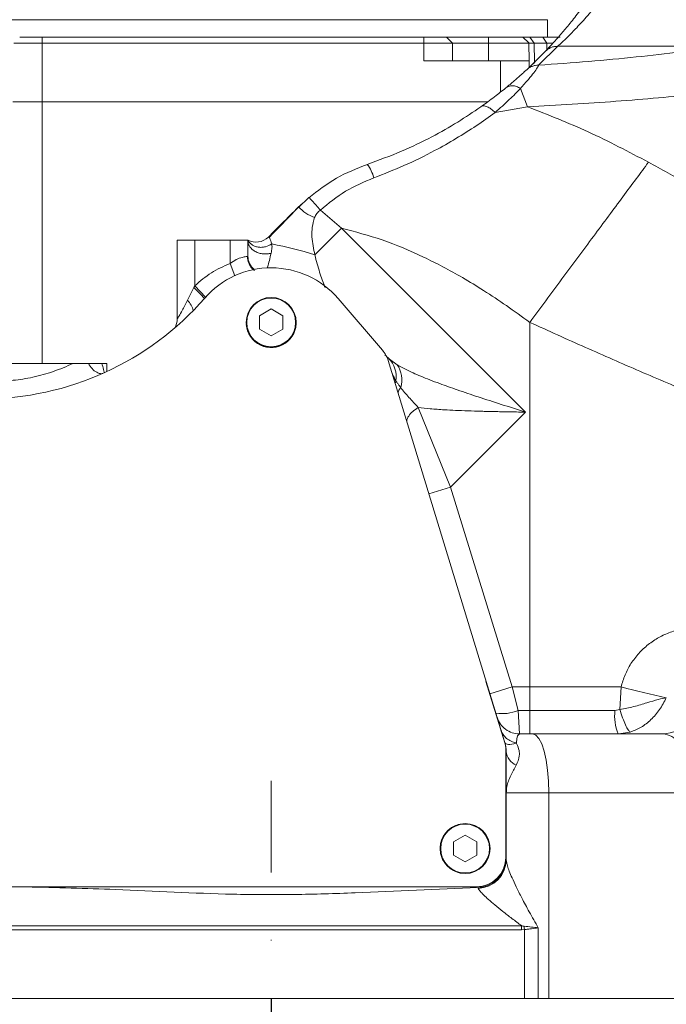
# Model space of a CAD drawing. Header units: millimetres. Extents: x -46 to 5160, y -5105 to -1541.
# Tile 5 of 104: x 763 to 873, y -3402 to -3235. Entities that reach past the tile are written whole.
import ezdxf

# ---------------------------------------------------------------- set-up
doc = ezdxf.new("R2010")
doc.units = ezdxf.units.MM
doc.header["$LTSCALE"] = 0.3175
doc.linetypes.add('ACAD_ISO10W100', pattern=[18, 12, -3, 0, -3])
for name, color, linetype, lineweight in [('1轮廓实线层', 7, 'Continuous', 18), ('7标注层', 4, 'Continuous', 13), ('中心线', 4, 'ACAD_ISO10W100', 20)]:
    doc.layers.add(name, color=color, linetype=linetype, lineweight=lineweight)
doc.styles.add('标准汉字', font='gbenor.shx', dxfattribs={"bigfont": 'gbcbig.shx'})
doc.dimstyles.new('M1：1.5', dxfattribs={"dimscale": 1.5, "dimtxt": 3.5, "dimasz": 2.5, "dimexe": 2, "dimexo": 0, "dimgap": 1.5, "dimtad": 1, "dimdec": 4, "dimdsep": 46, "dimtxsty": '标准汉字', "dimcen": 5, "dimdle": 5, "dimclrd": 1, "dimclre": 1, "dimclrt": 256, "dimadec": 4, "dimazin": 2, "dimtfac": 1, "dimtdec": 4, "dimtmove": 0, "dimatfit": 3, "dimfxl": 1, "dimtolj": 1, "dimarcsym": 0})
doc.dimstyles.new('M1：10', dxfattribs={"dimscale": 10, "dimtxt": 3.5, "dimasz": 2.5, "dimexe": 2, "dimexo": 0, "dimgap": 1.5, "dimtad": 1, "dimdec": 4, "dimdsep": 46, "dimtxsty": '标准汉字', "dimcen": 5, "dimdle": 5, "dimclrd": 1, "dimclre": 1, "dimclrt": 256, "dimadec": 4, "dimazin": 2, "dimtfac": 1, "dimtdec": 4, "dimtmove": 0, "dimatfit": 3, "dimfxl": 1, "dimtolj": 1, "dimarcsym": 0})

# ---------------------------------------------------------------- blocks, each defined once
blk = doc.blocks.new('*D3')
at = {"layer": '7标注层', "color": 1, "lineweight": -2, "ltscale": 12, "transparency": 16777216}
for p, q in [((2294.32, -3098.45), (2294.32, -3828.98)), ((805.65, -3585.71), (805.65, -3828.98)), ((830.65, -3808.98), (2269.32, -3808.98))]:
    blk.add_line(p, q, dxfattribs=at)
at = {"layer": '7标注层', "color": 1, "transparency": 16777216}
for points in [[(830.65, -3804.81), (830.65, -3813.14), (805.65, -3808.98)], [(2269.32, -3813.14), (2269.32, -3804.81), (2294.32, -3808.98)]]:
    blk.add_solid(points, dxfattribs=at)
at = {"layer": 'Defpoints', "color": 0, "transparency": 16777216}
for p in [(2294.32, -3098.45), (805.65, -3585.71), (2294.32, -3808.98)]:
    blk.add_point(p, dxfattribs=at)
at = {"layer": '7标注层', "transparency": 16777216, "insert": (1549.99, -3776.48), "char_height": 35, "attachment_point": 5, "style": '标准汉字'}
blk.add_mtext('\\A1;1488.7', dxfattribs=at)
blk = doc.blocks.new('*D5')
at = {"layer": '7标注层', "color": 1, "lineweight": -2, "ltscale": 12, "transparency": 16777216}
for p, q in [((892.65, -3116.07), (405.91, -3116.07)), ((425.91, -3551.07), (425.91, -3141.07)), ((678.32, -3576.07), (405.91, -3576.07))]:
    blk.add_line(p, q, dxfattribs=at)
at = {"layer": '7标注层', "color": 1, "transparency": 16777216}
for points in [[(430.08, -3141.07), (421.74, -3141.07), (425.91, -3116.07)], [(421.74, -3551.07), (430.08, -3551.07), (425.91, -3576.07)]]:
    blk.add_solid(points, dxfattribs=at)
at = {"layer": 'Defpoints', "color": 0, "transparency": 16777216}
for p in [(425.91, -3116.07), (892.65, -3116.07), (678.32, -3576.07)]:
    blk.add_point(p, dxfattribs=at)
at = {"layer": '7标注层', "transparency": 16777216, "insert": (393.41, -3346.07), "char_height": 35, "attachment_point": 5, "rotation": 90, "style": '标准汉字'}
blk.add_mtext('\\A1;460', dxfattribs=at)
blk = doc.blocks.new('*D19')
at = {"layer": '7标注层', "color": 1, "lineweight": -2, "ltscale": 12, "transparency": 16777216}
for p, q in [((960.65, -3116.07), (960.65, -3667.39)), ((805.65, -3401.07), (805.65, -3667.39)), ((830.65, -3647.39), (935.65, -3647.39))]:
    blk.add_line(p, q, dxfattribs=at)
at = {"layer": '7标注层', "color": 1, "transparency": 16777216}
for points in [[(830.65, -3643.22), (830.65, -3651.55), (805.65, -3647.39)], [(935.65, -3651.55), (935.65, -3643.22), (960.65, -3647.39)]]:
    blk.add_solid(points, dxfattribs=at)
at = {"layer": 'Defpoints', "color": 0, "transparency": 16777216}
for p in [(960.65, -3116.07), (805.65, -3401.07), (960.65, -3647.39)]:
    blk.add_point(p, dxfattribs=at)
at = {"layer": '7标注层', "transparency": 16777216, "insert": (883.15, -3614.89), "char_height": 35, "attachment_point": 5, "style": '标准汉字', "bg_fill": 3, "box_fill_scale": 1.1, "bg_fill_color": 257, "bg_fill_transparency": 0}
blk.add_mtext('\\A1;155', dxfattribs=at)

msp = doc.modelspace()

# ---------------------------------------------------------------- linework, layer by layer
at = {"layer": '1轮廓实线层', "linetype": 'Continuous', "ltscale": 12}
for p, q in [((852.6504, -3237.59142), (852.6504, -3234.56642)), ((831.65043, -3237.56641), (766.65043, -3237.56642)), ((766.65043, -3237.56642), (766.65043, -3238.56627)), ((831.65043, -3238.56627), (831.65043, -3237.56643)), ((835.45843, -3237.56643), (836.47587, -3238.56627)), ((842.65043, -3237.56641), (842.65043, -3238.56627)), ((848.47379, -3237.56642), (842.65043, -3237.56642)), ((848.47379, -3237.56641), (849.4749, -3238.5098)), ((849.68623, -3237.56642), (850.40568, -3238.56626)), ((851.85275, -3237.56642), (849.68623, -3237.56642)), ((851.85275, -3237.56641), (852.5722, -3238.56626)), ((766.65043, -3238.56627), (766.65043, -3248.56241)), ((831.65043, -3238.56627), (766.65043, -3238.56627)), ((831.65043, -3241.56642), (831.65043, -3238.56627)), ((836.47587, -3238.56627), (836.52824, -3241.56642)), ((842.65043, -3238.56627), (842.65043, -3241.56642)), ((849.47571, -3238.56627), (842.65043, -3238.56627)), ((849.47489, -3238.50981), (849.47587, -3238.56626)), ((849.52824, -3241.56642), (849.47587, -3238.56626)), ((850.40568, -3238.56625), (850.44539, -3241.78329)), ((850.40568, -3238.56627), (852.5722, -3238.56627)), ((851.16814, -3242.30682), (854.43989, -3239.09095)), ((852.57223, -3238.56626), (852.58568, -3239.65572)), ((854.43989, -3239.09095), (882.28024, -3239.09095)), ((852.27491, -3239.98501), (849.129, -3243.07719)), ((831.65043, -3241.56642), (844.65043, -3241.56642)), ((844.65043, -3241.56642), (844.65043, -3246.8991)), ((849.52824, -3241.56642), (849.54743, -3242.6659)), ((850.28198, -3242.08914), (850.63541, -3241.64185)), ((849.26008, -3249.37866), (848.08372, -3246.24585)), ((766.65043, -3248.56442), (766.65043, -3293.06642)), ((842.4551, -3248.56442), (766.65043, -3248.56442)), ((849.26007, -3249.37867), (843.76448, -3250.36143)), ((811.10736, -3265.72598), (810.20463, -3266.53113)), ((812.06884, -3264.81452), (810.29474, -3266.49633)), ((814.0125, -3266.94781), (817.61972, -3270.02056)), ((813.07609, -3274.56419), (817.61972, -3270.02056)), ((817.61972, -3270.02056), (848.92756, -3301.3284)), ((789.65043, -3272.06642), (789.65043, -3285.48449)), ((792.65043, -3272.06642), (789.65043, -3272.06642)), ((792.65043, -3279.8303), (792.65043, -3272.06642)), ((798.65043, -3272.06642), (792.65043, -3272.06642)), ((798.65043, -3276.03327), (798.65043, -3272.06642)), ((801.65043, -3272.06642), (798.65043, -3272.06642)), ((801.65043, -3274.73468), (801.65043, -3272.06642)), ((801.65043, -3272.06642), (801.65043, -3272.06642)), ((798.65043, -3276.03327), (799.44829, -3278.11701)), ((801.70097, -3275.2708), (801.64745, -3274.7595)), ((791.4121, -3282.30044), (792.5047, -3280.11523)), ((792.5047, -3280.11523), (792.65043, -3279.8303)), ((794.48879, -3281.75386), (792.65043, -3279.8303)), ((824.56642, -3290.77161), (817.02667, -3281.99818)), ((805.65043, -3283.77642), (803.66723, -3284.92142)), ((807.63363, -3284.92142), (805.65043, -3283.77642)), ((803.66723, -3284.92142), (803.66723, -3287.21142)), ((807.63363, -3287.21142), (807.63363, -3284.92142)), ((849.65043, -3286.05248), (849.65043, -3348.06642)), ((803.66723, -3287.21142), (805.65043, -3288.35642)), ((805.65043, -3288.35642), (807.63363, -3287.21142)), ((825.21957, -3291.76697), (825.01081, -3291.55378)), ((825.65464, -3292.19761), (825.46932, -3292.0123)), ((845.36208, -3357.35182), (825.55586, -3292.56861)), ((825.80941, -3292.31386), (825.65464, -3292.19761)), ((827.06916, -3293.26003), (825.80941, -3292.31386)), ((771.89992, -3293.06642), (753.65043, -3293.06642)), ((771.89992, -3293.06642), (774.53275, -3293.06642)), ((777.65043, -3293.06642), (776.80499, -3293.06642)), ((777.65043, -3294.44262), (777.65043, -3293.06642)), ((830.68577, -3300.53844), (836.18043, -3314.07552)), ((848.92756, -3301.3284), (836.18043, -3314.07552)), ((836.18043, -3314.07552), (832.4804, -3315.21775)), ((836.18043, -3314.07552), (846.67373, -3348.06642)), ((842.20283, -3347.14441), (845.42796, -3357.59155)), ((846.67373, -3348.06642), (842.88119, -3349.23721)), ((846.67373, -3348.06642), (847.6616, -3352.06642)), ((846.67373, -3348.06642), (849.65043, -3348.06642)), ((849.65043, -3352.06642), (849.65043, -3348.06642)), ((849.65043, -3348.06642), (865.19567, -3348.06642)), ((865.19567, -3348.06642), (864.99118, -3351.91047)), ((847.6616, -3352.06642), (847.90856, -3356.06642)), ((847.6616, -3352.06642), (849.65043, -3352.06642)), ((849.65043, -3356.06642), (849.65043, -3352.06642)), ((849.65043, -3352.06642), (864.13896, -3352.06642)), ((864.13896, -3352.06642), (864.99118, -3351.91047)), ((850.15592, -3356.06642), (847.90854, -3356.06642)), ((865.12826, -3355.99978), (866.76572, -3355.75459)), ((845.58055, -3377.06642), (845.58055, -3358.81367)), ((845.65043, -3377.14909), (845.65043, -3359.06642)), ((845.65043, -3366.06642), (852.90317, -3366.06642)), ((852.90317, -3366.06642), (852.90317, -3401.06642)), ((877.66919, -3366.06642), (852.90317, -3366.06642)), ((838.65043, -3373.27642), (836.66723, -3374.42142)), ((840.63363, -3374.42142), (838.65043, -3373.27642)), ((836.66723, -3374.42142), (836.66723, -3376.71142)), ((840.63363, -3376.71142), (840.63363, -3374.42142)), ((836.66723, -3376.71142), (838.65043, -3377.85642)), ((838.65043, -3377.85642), (840.63363, -3376.71142)), ((845.65043, -3377.14909), (845.65043, -3377.48942)), ((845.75994, -3378.03437), (845.65043, -3377.48942)), ((661.98304, -3382.06642), (840.58055, -3382.06642)), ((840.80075, -3382.18626), (840.88166, -3382.34842)), ((634.21242, -3388.72222), (848.28015, -3388.72222)), ((848.2517, -3389.39106), (634.32682, -3389.39106)), ((848.74295, -3389.36688), (848.2517, -3389.39105)), ((848.74295, -3401.06642), (848.74295, -3389.36688)), ((851.11045, -3401.06642), (851.11045, -3389.06642)), ((848.74295, -3401.06642), (634.32682, -3401.06642)), ((852.90317, -3401.06642), (851.11045, -3401.06642)), ((975.32528, -3401.06642), (852.90317, -3401.06642))]:
    msp.add_line(p, q, dxfattribs=at)
at = {"layer": '1轮廓实线层', "linetype": 'Continuous', "lineweight": 0, "ltscale": 12}
for points in [[(850.15592, -3356.06642), (850.69188, -3356.25857), (851.20725, -3356.82762), (851.68221, -3357.75172), (852.09852, -3358.99535), (852.44018, -3360.51072), (852.69405, -3362.23958), (852.85039, -3364.11552), (852.90317, -3366.06642)], [(838.65043, -3371.31642), (837.47792, -3371.48136), (836.32591, -3372.00845)]]:
    msp.add_lwpolyline(points, dxfattribs=at)
at = {"layer": '1轮廓实线层', "linetype": 'Continuous', "ltscale": 12}
for centre, radius in [((805.65043, -3286.06642), 4.25), ((805.65043, -3286.06642), 4.15), ((838.65043, -3375.56642), 4.25), ((838.65043, -3375.56642), 4.15)]:
    msp.add_circle(centre, radius, dxfattribs=at)
at = {"layer": '1轮廓实线层', "linetype": 'Continuous', "lineweight": 0, "ltscale": 12}
for centre, radius, start, end in [((817.56765, -3262.73496), 5.67249, 12.9339801, 38.8338432), ((815.26092, -3261.90273), 6.69673, 222.2958801, 250.5591149), ((803.0574, -3269.41681), 3, 242.0312564, 314.9999629), ((793.18884, -3337.94806), 66.43054, 72.5802884, 79.086882), ((804.56537, -3274.72368), 2.91496, 180.216198, 232.8502327), ((805.65043, -3291.77473), 15, 40.6752169, 138.9246511), ((760.98416, -3312.06059), 44.87818, 42.0875877, 45.3835196), ((756.65043, -3249.06642), 50, 270, 318.9246511), ((788.53467, -3285.05232), 3.98151, 14.7520849, 43.7223418), ((786.65043, -3285.48449), 3, 330.2379357, 0), ((805.65265, -3286.09556), 4.25, 184.1576759, 4.5515297), ((820.77434, -3294.03047), 5, 17, 40.6752169), ((822.47271, -3295.30559), 4.44795, 351.0578054, 44.3264341), ((823.57934, -3295.80082), 4.31676, 342.0834008, 36.0568142), ((829.28547, -3296.77338), 2.54043, 162.2044334, 173.9312066), ((907.96084, -3186.72199), 166.9158, 255.1548195, 257.8723724), ((871.89578, -3348.85615), 7.22151, 273.1960251, 351.5880663), ((845.06208, -3346.31748), 6.30934, 259.2343898, 294.331174), ((872.86819, -3352.91562), 8.77044, 174.4436087, 201.0542655), ((840.58055, -3358.81367), 5, 0, 17), ((840.65043, -3359.06642), 5, 359.9999972, 17.1559166), ((848.46444, -3358.79444), 2.82712, 185.5205399, 247.1525005), ((838.65043, -3375.56642), 4.25, 123.1576196, 270), ((840.58055, -3377.06642), 5, 270, 0), ((840.72477, -3377.42484), 4.92608, 271.8251377, 359.2487756), ((856.37192, -3388.61048), 7.66638, 181.35123, 185.6622454)]:
    msp.add_arc(centre, radius, start, end, dxfattribs=at)
at = {"layer": '1轮廓实线层', "linetype": 'Continuous', "ltscale": 12}
for points, knots in [([(868.76953, -3213.32395), (868.37313, -3214.38777), (867.56626, -3216.55315), (866.16236, -3219.7392), (864.3266, -3223.45876), (861.99292, -3227.53818), (859.56267, -3231.17797), (857.51671, -3233.92669), (855.92783, -3235.90503), (854.39176, -3237.70201), (853.03202, -3239.19279), (852.51881, -3239.7298), (852.27491, -3239.98501)], [0, 0, 0, 0, 31060.902172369, 63223.817688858, 96475.439117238, 149019.636302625, 203248.208080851, 238886.251891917, 273128.487615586, 305639.59880896, 349670.07264336, 389546.3337449, 389546.3337449, 389546.3337449, 389546.3337449]), ([(854.43989, -3239.09095), (854.67728, -3238.86919), (855.18368, -3238.39614), (856.34705, -3237.26038), (857.43874, -3236.1398), (858.30582, -3235.21946), (859.27384, -3234.15276), (860.33167, -3232.9362), (861.55068, -3231.46464), (862.91217, -3229.71975), (864.37139, -3227.70837), (865.79765, -3225.58142), (867.30834, -3223.13403), (868.8316, -3220.39149), (870.3261, -3217.37098), (871.17649, -3215.33469), (871.59429, -3214.33425)], [0, 0, 0, 0, 50048.175652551, 106761.831369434, 131523.7557359, 158295.907089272, 186258.252542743, 215405.150307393, 246179.825759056, 284698.487260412, 323360.546172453, 361556.166397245, 398862.523531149, 447422.442876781, 492751.992378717, 536532.166749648, 536532.166749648, 536532.166749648, 536532.166749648]), ([(882.28024, -3239.09095), (880.00075, -3239.41574), (875.44735, -3240.06454), (867.83902, -3240.91801), (859.78879, -3241.68259), (854.03898, -3242.09894), (851.16814, -3242.30682)], [0, 0, 0, 0, 42304.650551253, 84505.580263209, 126590.48874864, 168556.546540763, 168556.546540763, 168556.546540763, 168556.546540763]), ([(854.43989, -3239.09095), (854.23985, -3239.09884), (853.83554, -3239.11479), (853.25345, -3239.29562), (852.71476, -3239.57763), (852.4205, -3239.85017), (852.27491, -3239.98501)], [0, 0, 0, 0, 41723.343749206, 84329.058645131, 126934.773571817, 168658.117405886, 168658.117405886, 168658.117405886, 168658.117405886]), ([(853.59145, -3238.56626), (853.40658, -3238.56626), (853.03317, -3238.56626), (852.72688, -3238.56626), (852.57223, -3238.56626)], [0, 0, 0, 0, 47088.13433394, 95109.406011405, 95109.406011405, 95109.406011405, 95109.406011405]), ([(851.16814, -3242.30682), (851.10114, -3242.44729), (850.95943, -3242.74436), (850.36717, -3243.58077), (849.45162, -3244.73386), (848.55663, -3245.72313), (848.08372, -3246.24586)], [0, 0, 0, 0, 35887.77399025, 75896.829074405, 119630.507870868, 168632.010523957, 168632.010523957, 168632.010523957, 168632.010523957]), ([(851.16814, -3242.30682), (850.97771, -3242.31339), (850.59658, -3242.32653), (850.05029, -3242.48541), (849.54813, -3242.72872), (849.26709, -3242.96238), (849.129, -3243.07719)], [0, 0, 0, 0, 42836.16024408, 85730.455959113, 127901.388739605, 168643.490004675, 168643.490004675, 168643.490004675, 168643.490004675]), ([(849.129, -3243.07719), (849.00858, -3243.18858), (848.75047, -3243.42734), (848.02188, -3244.08615), (846.98898, -3244.99636), (846.05197, -3245.77331), (845.55941, -3246.18172)], [0, 0, 0, 0, 34710.080263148, 74400.874460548, 119101.749622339, 168641.075359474, 168641.075359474, 168641.075359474, 168641.075359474]), ([(848.08372, -3246.24585), (847.85411, -3246.12791), (847.38922, -3245.88911), (846.6867, -3245.78359), (846.04668, -3245.86415), (845.71897, -3246.07773), (845.55941, -3246.18172)], [0, 0, 0, 0, 42235.051389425, 85513.374805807, 128156.98426305, 168627.202533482, 168627.202533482, 168627.202533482, 168627.202533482]), ([(890.87331, -3245.77539), (888.84127, -3246.03672), (884.82521, -3246.55322), (878.3343, -3247.24739), (871.53481, -3247.88344), (864.39253, -3248.45266), (856.9507, -3248.96153), (851.81042, -3249.24034), (849.26007, -3249.37867)], [0, 0, 0, 0, 41412.207224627, 81845.972711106, 121280.55153467, 162096.148299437, 202312.151173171, 241913.285936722, 241913.285936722, 241913.285936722, 241913.285936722]), ([(845.55941, -3246.18172), (844.9481, -3246.67404), (843.68501, -3247.69129), (842.12831, -3248.8138), (841.32501, -3249.39305)], [0, 0, 0, 0, 46020.29095651, 95088.699763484, 95088.699763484, 95088.699763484, 95088.699763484]), ([(848.08372, -3246.24585), (847.47402, -3246.87588), (846.21682, -3248.17499), (844.59815, -3249.61815), (843.76448, -3250.36143)], [0, 0, 0, 0, 46108.929120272, 95076.768940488, 95076.768940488, 95076.768940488, 95076.768940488]), ([(841.32501, -3249.39305), (840.0414, -3250.26435), (837.43882, -3252.03097), (832.89808, -3254.59537), (827.75674, -3257.08724), (823.9609, -3258.46253), (821.98633, -3259.17795)], [0, 0, 0, 0, 38944.471930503, 78962.377515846, 121987.498987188, 168633.989693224, 168633.989693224, 168633.989693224, 168633.989693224]), ([(843.76448, -3250.36143), (843.5444, -3250.14803), (843.09427, -3249.71155), (842.39362, -3249.32793), (841.7634, -3249.19037), (841.46804, -3249.32692), (841.32501, -3249.39305)], [0, 0, 0, 0, 41615.970355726, 85118.047621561, 128181.67896994, 168614.507808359, 168614.507808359, 168614.507808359, 168614.507808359]), ([(869.85898, -3258.82053), (866.47644, -3257.03558), (859.79191, -3253.50819), (852.74237, -3250.74407), (849.26007, -3249.37867)], [0, 0, 0, 0, 48072.093699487, 94999.514043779, 94999.514043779, 94999.514043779, 94999.514043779]), ([(843.76448, -3250.36143), (842.7107, -3251.11359), (840.60254, -3252.61833), (837.13789, -3254.80096), (833.05735, -3257.10942), (828.39493, -3259.4139), (824.82776, -3260.79493), (823.09621, -3261.4653)], [0, 0, 0, 0, 35475.934417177, 70972.107893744, 106267.23712044, 154048.713650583, 199120.698847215, 199120.698847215, 199120.698847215, 199120.698847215]), ([(822.02384, -3259.1824), (820.22546, -3259.88621), (816.62815, -3261.29404), (813.56657, -3263.68031), (812.03555, -3264.87363)], [0, 0, 0, 0, 47543.46807842, 95101.442752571, 95101.442752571, 95101.442752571, 95101.442752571]), ([(869.85898, -3258.82053), (869.17294, -3259.74501), (867.79184, -3261.60609), (865.50796, -3264.68373), (863.07799, -3267.95822), (860.5153, -3271.41158), (857.85733, -3274.99331), (855.13864, -3278.65687), (852.39618, -3282.35246), (850.56169, -3284.82451), (849.65043, -3286.05248)], [0, 0, 0, 0, 38784.347004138, 78077.707458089, 117717.889529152, 157533.784999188, 197349.678602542, 236989.855122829, 276283.206486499, 315067.541091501, 315067.541091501, 315067.541091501, 315067.541091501]), ([(955.06273, -3301.65188), (953.43764, -3300.89943), (950.18137, -3299.3917), (944.5845, -3296.76973), (938.53875, -3293.90758), (932.03995, -3290.79357), (925.14726, -3287.44797), (917.91842, -3283.88997), (910.40191, -3280.13501), (902.62736, -3276.19046), (895.34638, -3272.43531), (888.54992, -3268.87729), (882.49289, -3265.66457), (876.22012, -3262.29573), (872.04958, -3260.01729), (869.85898, -3258.82053)], [0, 0, 0, 0, 40555.62349697, 81263.154123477, 122248.356076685, 162765.930853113, 203512.652552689, 244676.795045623, 285138.2119318, 325912.922525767, 367413.354380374, 397286.644978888, 428959.996796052, 458254.21109764, 490665.087805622, 490665.087805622, 490665.087805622, 490665.087805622]), ([(823.09621, -3261.4653), (821.45607, -3262.15584), (818.17033, -3263.5392), (815.39997, -3265.81035), (814.0125, -3266.94781)], [0, 0, 0, 0, 47462.121369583, 95081.738996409, 95081.738996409, 95081.738996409, 95081.738996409]), ([(814.0125, -3266.94781), (813.77594, -3266.67364), (813.28134, -3266.10039), (812.73341, -3265.49012), (812.3948, -3265.12739), (812.17085, -3264.89655), (812.12449, -3264.8666), (812.09871, -3264.84994)], [0, 0, 0, 0, 51181.235362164, 107010.402655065, 135611.05878882, 163814.957954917, 199149.658762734, 199149.658762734, 199149.658762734, 199149.658762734]), ([(810.30749, -3266.40936), (809.36213, -3267.35472), (807.65986, -3269.05698), (805.94238, -3270.77446), (805.17872, -3271.53813)], [0, 0, 0, 0, 52807.125685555, 95086.88016806, 95086.88016806, 95086.88016806, 95086.88016806]), ([(810.29465, -3266.43436), (809.27221, -3267.50331), (807.60448, -3269.2469), (805.91885, -3270.95603), (805.26663, -3271.61734)], [0, 0, 0, 0, 58294.506201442, 95085.955436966, 95085.955436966, 95085.955436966, 95085.955436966]), ([(813.03202, -3268.21765), (813.1479, -3267.9731), (813.3805, -3267.48224), (813.80133, -3267.12638), (814.0125, -3266.94781)], [0, 0, 0, 0, 47364.946149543, 95071.848338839, 95071.848338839, 95071.848338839, 95071.848338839]), ([(813.07609, -3274.56419), (812.8661, -3273.55375), (812.54825, -3272.02434), (812.57017, -3269.85272), (812.87718, -3268.76583), (813.03202, -3268.21765)], [0, 0, 0, 0, 61664.749855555, 93335.746868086, 125563.072244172, 125563.072244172, 125563.072244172, 125563.072244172]), ([(849.65043, -3286.05248), (848.33527, -3285.09563), (845.762, -3283.22341), (841.93467, -3280.69566), (838.32405, -3278.49702), (834.91813, -3276.60474), (830.41644, -3274.34836), (824.7263, -3271.91297), (819.94235, -3270.63905), (817.61972, -3270.02056)], [0, 0, 0, 0, 36820.054979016, 72043.256996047, 103811.395567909, 132515.430318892, 160224.578465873, 217832.955569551, 272195.169671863, 272195.169671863, 272195.169671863, 272195.169671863]), ([(801.76396, -3272.16573), (801.76646, -3272.17478), (801.77445, -3272.20377), (801.70097, -3272.12238), (801.65042, -3272.0664)], [0, 0, 0, 0, 29673.57747533, 95085.889401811, 95085.889401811, 95085.889401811, 95085.889401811]), ([(801.65043, -3272.06642), (801.6638, -3272.2346), (801.69174, -3272.58601), (801.92812, -3273.10643), (802.3281, -3273.5978), (802.89218, -3274.00708), (803.56948, -3274.29139), (804.29174, -3274.42705), (804.99531, -3274.4318), (805.42723, -3274.33732), (805.63394, -3274.29211)], [0, 0, 0, 0, 35510.750082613, 74200.929627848, 115344.533521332, 157834.346008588, 200324.145611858, 241467.714078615, 280157.843600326, 315668.487034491, 315668.487034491, 315668.487034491, 315668.487034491]), ([(801.65043, -3272.06642), (801.8515, -3272.34333), (802.16193, -3272.77084), (802.82849, -3273.11721), (803.41393, -3273.2798), (804.0433, -3273.30983), (804.86144, -3273.19886), (805.41011, -3272.90757), (805.76549, -3272.71889)], [0, 0, 0, 0, 57624.056759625, 88964.289130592, 121070.164749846, 153176.055356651, 184516.33058393, 242140.530182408, 242140.530182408, 242140.530182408, 242140.530182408]), ([(805.17872, -3271.53813), (805.24868, -3271.55929), (805.39559, -3271.60371), (805.63835, -3272.33559), (805.76549, -3272.71889)], [0, 0, 0, 0, 45281.509814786, 95074.099591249, 95074.099591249, 95074.099591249, 95074.099591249]), ([(805.76549, -3272.71889), (805.77952, -3272.93714), (805.81154, -3273.4352), (805.69782, -3273.98387), (805.63394, -3274.29211)], [0, 0, 0, 0, 41656.580830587, 95063.77420369, 95063.77420369, 95063.77420369, 95063.77420369]), ([(805.63394, -3274.29211), (805.4271, -3275.14904), (805.17559, -3276.191), (805.03154, -3276.72371), (805.00596, -3276.81832)], [0, 0, 0, 0, 78170.662930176, 95049.959886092, 95049.959886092, 95049.959886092, 95049.959886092]), ([(814.80813, -3280.09906), (814.78728, -3280.0463), (814.63422, -3279.65896), (814.31773, -3278.79176), (813.8848, -3277.51591), (813.45117, -3276.09669), (813.20272, -3275.0816), (813.07609, -3274.56419)], [0, 0, 0, 0, 7002.0335436, 51407.703644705, 98442.855466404, 147730.89432941, 198970.647168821, 198970.647168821, 198970.647168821, 198970.647168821]), ([(792.65043, -3279.8303), (793.55605, -3279.04794), (795.36698, -3277.48349), (797.55607, -3276.51662), (798.65043, -3276.03327)], [0, 0, 0, 0, 47544.490249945, 95072.370385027, 95072.370385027, 95072.370385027, 95072.370385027]), ([(798.65043, -3276.03327), (799.00134, -3275.79441), (799.52142, -3275.4404), (800.21947, -3275.14227), (800.674, -3274.99456), (801.06692, -3274.91161), (801.42504, -3274.86007), (801.54311, -3274.85447), (801.61087, -3274.85125)], [0, 0, 0, 0, 68243.37120375, 101139.248195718, 133726.017196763, 162771.940573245, 196591.601516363, 242132.627150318, 242132.627150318, 242132.627150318, 242132.627150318]), ([(801.61087, -3274.85125), (801.6221, -3274.84414), (801.6458, -3274.82912), (801.64883, -3274.76724), (801.65043, -3274.73468)], [0, 0, 0, 0, 45057.820493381, 95069.743384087, 95069.743384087, 95069.743384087, 95069.743384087]), ([(801.61087, -3274.85125), (801.65171, -3275.23444), (801.71462, -3275.82468), (802.09877, -3276.52787), (802.42884, -3276.95651), (802.69364, -3277.15374), (802.79106, -3277.22631)], [0, 0, 0, 0, 69808.181941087, 107530.427972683, 146118.118729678, 168579.552722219, 168579.552722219, 168579.552722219, 168579.552722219]), ([(789.65043, -3285.48449), (789.65447, -3285.47788), (789.66271, -3285.46445), (789.75226, -3285.31786), (790.00901, -3284.89152), (790.60346, -3283.86765), (791.10365, -3282.89824), (791.4121, -3282.30044)], [0, 0, 0, 0, 14327.17077985, 29161.769630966, 61974.516448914, 114528.17442804, 199069.927136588, 199069.927136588, 199069.927136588, 199069.927136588]), ([(966.7456, -3332.01377), (964.94562, -3331.3926), (961.32567, -3330.14336), (954.71256, -3327.83059), (947.26632, -3325.19231), (938.94253, -3322.1953), (929.81141, -3318.84871), (920.78316, -3315.47241), (912.10314, -3312.15961), (903.94116, -3308.98683), (895.4107, -3305.60441), (886.61433, -3302.03968), (877.57906, -3298.29157), (868.41643, -3294.39234), (859.06297, -3290.31258), (852.81766, -3287.48597), (849.65043, -3286.05248)], [0, 0, 0, 0, 41424.518320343, 83309.034539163, 125686.17828488, 168288.468594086, 211610.584650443, 255680.524737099, 288641.995412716, 322190.134682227, 356334.479194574, 391084.074501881, 425642.569431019, 460995.279308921, 496181.701477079, 532387.43334372, 532387.43334372, 532387.43334372, 532387.43334372]), ([(825.98015, -3292.56347), (825.8103, -3292.38131), (825.54505, -3292.09682), (825.30567, -3291.85422), (825.21957, -3291.76697)], [0, 0, 0, 0, 60753.137050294, 94876.178458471, 94876.178458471, 94876.178458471, 94876.178458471]), ([(758.68188, -3296.06642), (759.67922, -3296.04042), (761.67199, -3295.98848), (765.15159, -3295.43244), (768.71656, -3294.45078), (770.81343, -3293.5389), (771.89992, -3293.06642)], [0, 0, 0, 0, 40473.385174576, 80869.821364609, 123148.281932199, 168611.082488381, 168611.082488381, 168611.082488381, 168611.082488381]), ([(774.53275, -3293.06642), (774.89264, -3293.06642), (775.67862, -3293.06642), (776.27028, -3293.06642), (776.62667, -3293.06642), (776.80499, -3293.06642)], [0, 0, 0, 0, 37264.015350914, 81380.628460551, 125562.2088953, 125562.2088953, 125562.2088953, 125562.2088953]), ([(774.53275, -3293.06642), (774.73002, -3293.37296), (775.1328, -3293.99883), (775.94059, -3294.58895), (776.6111, -3294.83913), (776.93872, -3294.76222), (777.02195, -3294.74268)], [0, 0, 0, 0, 49601.100475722, 101272.890928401, 151457.678951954, 168550.360517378, 168550.360517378, 168550.360517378, 168550.360517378]), ([(776.80499, -3293.06641), (776.9212, -3293.38735), (777.08587, -3293.84211), (777.17543, -3294.37113), (777.20178, -3294.52681)], [0, 0, 0, 0, 67071.868278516, 95040.396105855, 95040.396105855, 95040.396105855, 95040.396105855]), ([(826.17279, -3294.58648), (826.21357, -3294.67906), (826.38112, -3295.05944), (826.65749, -3295.59316), (826.86659, -3295.99697)], [0, 0, 0, 0, 23086.238940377, 94854.292085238, 94854.292085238, 94854.292085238, 94854.292085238]), ([(848.92756, -3301.3284), (847.55045, -3300.88963), (844.85407, -3300.03054), (840.96215, -3298.76818), (837.45287, -3297.59116), (834.70683, -3296.61505), (832.6555, -3295.84174), (831.14587, -3295.23589), (829.16948, -3294.39744), (827.93509, -3293.72897), (827.06916, -3293.26003)], [0, 0, 0, 0, 54176.171763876, 106077.33117862, 154649.852431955, 196533.515077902, 221271.157725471, 244162.43955958, 265238.429854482, 314770.17267464, 314770.17267464, 314770.17267464, 314770.17267464]), ([(826.86659, -3295.99697), (826.96037, -3296.14026), (827.13789, -3296.41151), (827.42949, -3296.80207), (827.61735, -3297.04064), (827.68677, -3297.1288)], [0, 0, 0, 0, 51849.36138876, 98150.051954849, 125283.805812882, 125283.805812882, 125283.805812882, 125283.805812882]), ([(827.67725, -3297.14818), (827.47594, -3297.42779), (827.23814, -3297.75808), (827.24821, -3298.06241), (827.24976, -3298.1091)], [0, 0, 0, 0, 80284.739879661, 94834.276854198, 94834.276854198, 94834.276854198, 94834.276854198]), ([(827.67725, -3297.14818), (827.67817, -3297.14935), (828.09656, -3297.68039), (829.07263, -3298.82174), (830.14668, -3299.96475), (830.68578, -3300.53845)], [0, 0, 0, 0, 136.995200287, 62461.233920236, 125266.692496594, 125266.692496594, 125266.692496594, 125266.692496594]), ([(827.68677, -3297.1288), (827.68515, -3297.1334), (827.68252, -3297.14086), (827.67871, -3297.14615), (827.67725, -3297.14818)], [0, 0, 0, 0, 58421.900581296, 94836.694875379, 94836.694875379, 94836.694875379, 94836.694875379]), ([(830.68577, -3300.53844), (830.34796, -3300.75208), (829.67233, -3301.17935), (829.02391, -3301.98664), (828.70255, -3302.60687), (828.72809, -3302.91336), (828.73166, -3302.95617)], [0, 0, 0, 0, 53164.501444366, 106329.010736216, 159493.527875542, 168124.380170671, 168124.380170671, 168124.380170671, 168124.380170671]), ([(830.68578, -3300.53844), (831.35514, -3300.6142), (832.76464, -3300.77373), (834.91575, -3300.92206), (837.06097, -3301.03401), (839.16372, -3301.11627), (840.95621, -3301.16995), (842.39153, -3301.20566), (843.42129, -3301.22887), (844.49807, -3301.25117), (845.60063, -3301.27197), (846.55808, -3301.28908), (847.66823, -3301.30708), (848.40987, -3301.31963), (848.92756, -3301.3284)], [0, 0, 0, 0, 58081.802188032, 122303.845876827, 171354.74014805, 223656.161779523, 280372.394633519, 303560.308394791, 328511.246643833, 355226.191169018, 381494.283885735, 408036.439136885, 424108.379821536, 461257.524857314, 461257.524857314, 461257.524857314, 461257.524857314]), ([(865.19567, -3348.06642), (865.39716, -3347.37881), (865.80253, -3345.99549), (866.83954, -3344.07704), (868.1633, -3342.33368), (869.76579, -3340.83116), (871.58487, -3339.61441), (873.56021, -3338.73107), (875.62529, -3338.17105), (877.02684, -3338.10113), (877.72262, -3338.06642)], [0, 0, 0, 0, 38658.742840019, 77773.040317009, 117255.249325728, 156949.76767569, 196625.822686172, 236044.317808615, 275025.504331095, 313454.738998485, 313454.738998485, 313454.738998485, 313454.738998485]), ([(864.99118, -3351.91047), (865.77774, -3351.76186), (867.37173, -3351.4607), (869.61056, -3350.7776), (871.55954, -3350.17796), (872.45877, -3349.99906), (872.8935, -3349.91257)], [0, 0, 0, 0, 42381.56531524, 85886.406292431, 127955.008015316, 167327.247772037, 167327.247772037, 167327.247772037, 167327.247772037]), ([(866.76572, -3355.75459), (867.38972, -3355.50988), (868.64637, -3355.01706), (870.35188, -3353.65906), (871.85107, -3351.93726), (872.54099, -3350.59725), (872.8935, -3349.91257)], [0, 0, 0, 0, 39907.971204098, 80369.530370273, 122878.715753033, 167290.545709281, 167290.545709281, 167290.545709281, 167290.545709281]), ([(864.99118, -3351.91047), (865.1444, -3352.39128), (865.45896, -3353.37839), (865.96032, -3354.59415), (866.42532, -3355.47176), (866.65423, -3355.66195), (866.76572, -3355.75459)], [0, 0, 0, 0, 40748.240525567, 83656.926975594, 126565.616608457, 167313.865756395, 167313.865756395, 167313.865756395, 167313.865756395]), ([(847.37033, -3357.60905), (847.06264, -3357.52529), (846.44726, -3357.35775), (845.68193, -3356.85229), (845.07528, -3356.2028), (844.86059, -3355.67157), (844.75324, -3355.40596)], [0, 0, 0, 0, 41852.710121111, 83705.362978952, 125557.958573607, 167410.496905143, 167410.496905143, 167410.496905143, 167410.496905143]), ([(847.90856, -3356.06642), (847.75065, -3356.17182), (847.49335, -3356.34355), (847.40439, -3357.25644), (847.37003, -3357.60908)], [0, 0, 0, 0, 57931.749527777, 94395.230120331, 94395.230120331, 94395.230120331, 94395.230120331]), ([(875.14176, -3357.73309), (874.71079, -3357.24977), (873.85097, -3356.2855), (872.81507, -3356.13933), (872.2984, -3356.06642)], [0, 0, 0, 0, 47266.973876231, 94301.657776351, 94301.657776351, 94301.657776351, 94301.657776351]), ([(847.37033, -3357.60906), (847.33987, -3357.62067), (846.80874, -3357.82318), (846.11665, -3357.92266), (845.57913, -3357.78804), (845.45344, -3357.67236), (845.42841, -3357.59301), (845.42798, -3357.59164)], [0, 0, 0, 0, 5726.956313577, 99864.167775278, 147646.405103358, 196831.26208599, 197696.025321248, 197696.025321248, 197696.025321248, 197696.025321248]), ([(847.37001, -3357.60904), (847.40371, -3357.67563), (847.59832, -3358.06023), (847.85138, -3358.7878), (847.94581, -3360.09597), (847.59583, -3360.88394), (847.36672, -3361.39975)], [0, 0, 0, 0, 10398.511239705, 60060.540962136, 97126.816129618, 167378.717057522, 167378.717057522, 167378.717057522, 167378.717057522]), ([(847.36672, -3361.39975), (847.20175, -3361.68531), (846.85789, -3362.28052), (846.39248, -3363.17606), (846.00051, -3364.09793), (845.71065, -3365.06167), (845.67125, -3365.71896), (845.65043, -3366.06642)], [0, 0, 0, 0, 34735.149428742, 72401.05746291, 111344.061914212, 152014.616712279, 197624.514865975, 197624.514865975, 197624.514865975, 197624.514865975]), ([(845.65043, -3377.14909), (845.59447, -3377.71775), (845.48255, -3378.85525), (844.61081, -3380.37134), (843.32906, -3381.51374), (841.97146, -3382.08529), (841.10514, -3382.16), (840.80075, -3382.18626)], [0, 0, 0, 0, 43552.641282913, 87119.401264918, 130677.788057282, 173972.514818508, 197424.42738137, 197424.42738137, 197424.42738137, 197424.42738137]), ([(851.11046, -3389.06642), (850.58592, -3388.15052), (849.59789, -3386.42532), (848.34741, -3384.08431), (847.37388, -3382.14698), (846.66285, -3380.6224), (846.17901, -3379.45269), (845.84299, -3378.55867), (845.78464, -3378.19032), (845.75994, -3378.03437)], [0, 0, 0, 0, 59288.859673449, 111677.785231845, 155843.075991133, 193515.005990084, 223422.128923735, 250421.210616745, 270242.592579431, 270242.592579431, 270242.592579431, 270242.592579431]), ([(764.02328, -3382.08831), (769.06555, -3382.21286), (780.7728, -3382.50204), (795.93241, -3383.39089), (809.54717, -3383.4426), (823.43894, -3383.0067), (833.85475, -3382.5145), (840.80075, -3382.18626)], [0, 0, 0, 0, 38950.784217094, 90436.628149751, 117235.517231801, 144061.497071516, 197762.952054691, 197762.952054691, 197762.952054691, 197762.952054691]), ([(840.88166, -3382.34842), (840.96485, -3382.49083), (841.09279, -3382.70983), (841.47219, -3383.1275), (841.93136, -3383.59136), (842.65878, -3384.25903), (843.741, -3385.18541), (845.07659, -3386.26811), (846.60954, -3387.46604), (847.72126, -3388.30197), (848.28014, -3388.72221)], [0, 0, 0, 0, 37074.508729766, 57017.788259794, 78047.483005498, 116431.16414382, 159238.876140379, 208469.487437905, 260406.296598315, 312910.352981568, 312910.352981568, 312910.352981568, 312910.352981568]), ([(848.2801, -3388.72222), (848.28012, -3388.72222), (848.42137, -3388.75186), (848.56453, -3388.77156), (848.70767, -3388.79126)], [0, 0, 0, 0, 10.502871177, 94192.556820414, 94192.556820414, 94192.556820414, 94192.556820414]), ([(848.70767, -3388.79126), (848.71302, -3388.79182), (849.13074, -3388.83541), (849.93566, -3388.91883), (850.71874, -3389.01204), (851.10075, -3389.06511), (851.11052, -3389.06647)], [0, 0, 0, 0, 1080.747951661, 84411.684634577, 164918.780394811, 167031.735508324, 167031.735508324, 167031.735508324, 167031.735508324]), ([(851.11052, -3389.06647), (851.10066, -3389.06755), (850.72669, -3389.10853), (850.14802, -3389.18328), (849.36088, -3389.28793), (848.95024, -3389.34117), (848.74297, -3389.36687), (848.74295, -3389.36688)], [0, 0, 0, 0, 2573.385756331, 97591.296871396, 147343.075700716, 197253.620223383, 197258.250555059, 197258.250555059, 197258.250555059, 197258.250555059]), ([(851.11045, -3401.06642), (850.91958, -3401.06642), (850.53783, -3401.06642), (849.75581, -3401.06642), (849.14729, -3401.06642), (848.74295, -3401.06642)], [0, 0, 0, 0, 31232.172201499, 62465.339519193, 124316.126837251, 124316.126837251, 124316.126837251, 124316.126837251])]:
    msp.add_open_spline(points, degree=3, knots=knots, dxfattribs=at)
for points in [[(758.65046, -3234.56642), (758.72806, -3234.56642), (758.88327, -3234.56642), (760.13176, -3234.56642), (762.10135, -3234.56642), (764.83154, -3234.56642), (768.25602, -3234.56642), (772.32143, -3234.56642), (776.95682, -3234.56642), (782.08324, -3234.56642), (787.61288, -3234.56642), (793.45115, -3234.56642), (799.49816, -3234.56642), (805.65043, -3234.56642), (811.8027, -3234.56642), (817.8497, -3234.56642), (823.68798, -3234.56642), (829.21762, -3234.56642), (834.34404, -3234.56642), (838.97942, -3234.56642), (843.04484, -3234.56642), (846.46931, -3234.56642), (849.19951, -3234.56642), (851.1691, -3234.56642), (852.41759, -3234.56642), (852.5728, -3234.56642), (852.6504, -3234.56642)], [(766.65043, -3237.56641), (766.15144, -3237.56641), (765.15347, -3237.56641), (763.89476, -3237.56641), (763.01416, -3237.56641), (762.89968, -3237.56641), (762.84244, -3237.56641)], [(831.65043, -3237.56645), (832.14941, -3237.56645), (833.14739, -3237.56645), (834.40609, -3237.56645), (835.28669, -3237.56645), (835.40116, -3237.56645), (835.4584, -3237.56645)], [(842.65043, -3237.56639), (841.708, -3237.56639), (839.82316, -3237.56639), (837.44587, -3237.56639), (835.78272, -3237.56639), (835.5665, -3237.56639), (835.45839, -3237.56639)], [(849.68624, -3237.5664), (849.36903, -3237.5664), (848.73461, -3237.5664), (848.56073, -3237.5664), (848.47379, -3237.5664)], [(854.81695, -3237.56641), (854.54247, -3237.56641), (853.99352, -3237.56641), (853.20376, -3237.56641), (852.46786, -3237.56641), (852.05779, -3237.56641), (851.85275, -3237.56641)], [(761.82498, -3238.56627), (761.89751, -3238.56627), (762.04258, -3238.56627), (763.15846, -3238.56627), (764.75349, -3238.56627), (766.01811, -3238.56627), (766.65043, -3238.56627)], [(836.47587, -3238.56627), (836.40334, -3238.56627), (836.25827, -3238.56627), (835.14239, -3238.56627), (833.54736, -3238.56627), (832.28274, -3238.56627), (831.65043, -3238.56627)], [(836.47587, -3238.56627), (836.56869, -3238.56627), (836.75431, -3238.56627), (838.18217, -3238.56627), (840.22314, -3238.56627), (841.84133, -3238.56627), (842.65043, -3238.56627)], [(850.40571, -3238.56625), (850.26703, -3238.56625), (849.98966, -3238.56625), (849.70115, -3238.56625), (849.5111, -3238.56625), (849.48764, -3238.56625), (849.47591, -3238.56625)], [(844.65043, -3241.56642), (845.2896, -3241.56642), (846.56795, -3241.56642), (848.18029, -3241.56642), (849.30828, -3241.56642), (849.45492, -3241.56642), (849.52824, -3241.56642)], [(761.6505, -3248.56241), (761.72565, -3248.56241), (761.87597, -3248.56241), (763.0322, -3248.56241), (764.6849, -3248.56241), (765.99525, -3248.56241), (766.65043, -3248.56241)], [(847.90856, -3356.06642), (847.48441, -3356.02732), (846.63611, -3355.94913), (845.49796, -3355.33345), (844.57395, -3354.42755), (844.24901, -3353.64006), (844.08654, -3353.24631)], [(872.2984, -3356.06642), (868.68197, -3356.06642), (861.44912, -3356.06642), (853.92032, -3356.06642), (850.15592, -3356.06642)], [(848.2517, -3389.39106), (848.25292, -3389.27712), (848.25534, -3389.04926), (848.27188, -3388.83123), (848.28015, -3388.72222)]]:
    msp.add_open_spline(points, degree=3, dxfattribs=at)
at = {"layer": '中心线', "ltscale": 12}
msp.add_line((805.65043, -3585.70958), (805.65043, -3364.02388), dxfattribs=at)

# ---------------------------------------------------------------- dimensions: what is measured, and where the dimension line sits
at = {"layer": '7标注层', "ltscale": 12}
dim = msp.add_linear_dim(base=(2294.32158, -3808.97669), p1=(805.65043, -3585.70958), p2=(2294.32158, -3098.44644), dimstyle='M1：10', override={"dimdec": 1, "dimsah": 1, "dimtzin": 8}, dxfattribs=at)
dim.commit()
dim.dimension.update_dxf_attribs({"geometry": '*D3', "text_midpoint": (1549.986, -3776.47669)})
dim = msp.add_linear_dim(base=(425.90951, -3116.06642), p1=(678.32231, -3576.06642), p2=(892.65043, -3116.06642), angle=90, dimstyle='M1：10', override={"dimsah": 1, "dimtzin": 8}, dxfattribs=at)
dim.commit()
dim.dimension.update_dxf_attribs({"geometry": '*D5', "text_midpoint": (393.40951, -3346.06642)})

# ---------------------------------------------------------------- next in the draw order: dimensions: what is measured, and where the dimension line sits
dim = msp.add_linear_dim(base=(960.65043, -3647.38556), p1=(805.65043, -3401.06642), p2=(960.65043, -3116.06642), dimstyle='M1：1.5', override={"dimscale": 10, "dimsah": 1, "dimtfill": 1, "dimtzin": 8}, dxfattribs=at)
dim.commit()
dim.dimension.update_dxf_attribs({"geometry": '*D19', "text_midpoint": (883.15043, -3614.88556)})

doc.saveas('drawing.dxf')
